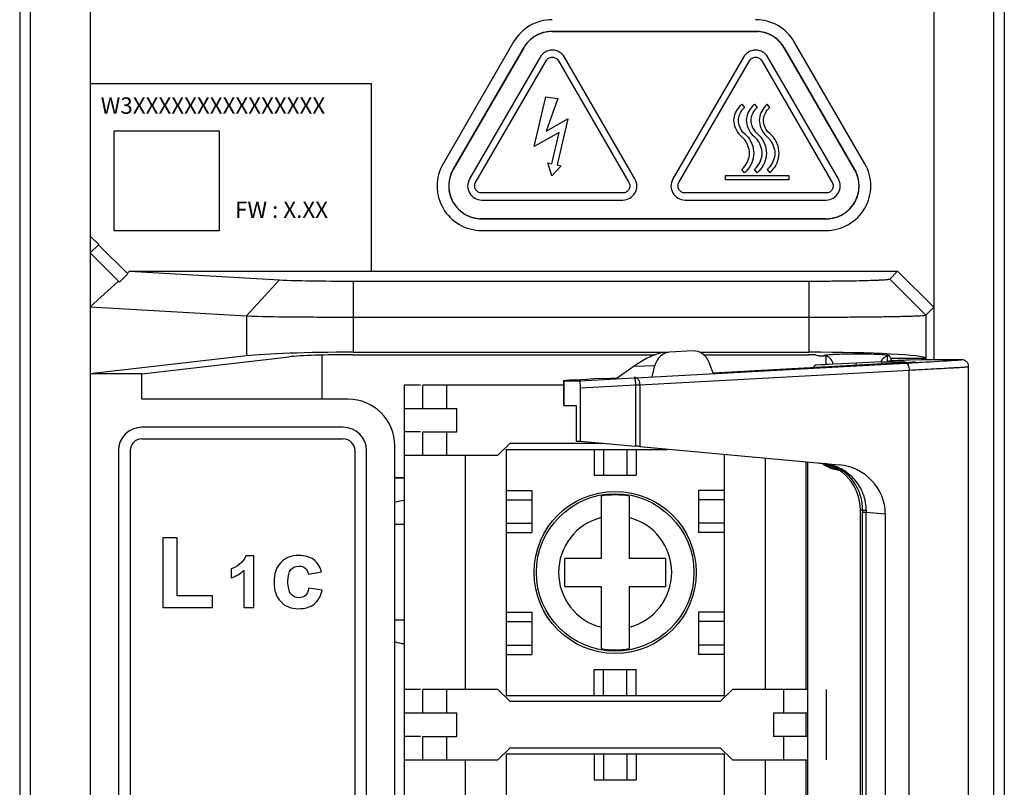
# Model space of a CAD drawing. Header units: millimetres. Extents: x 1898 to 2650, y -151 to 500.
# Tile 10 of 29: x 2035 to 2077, y 94 to 127. Entities that reach past the tile are written whole.
import ezdxf

# ---------------------------------------------------------------- set-up
doc = ezdxf.new("R2010")
doc.units = ezdxf.units.MM
doc.header["$LTSCALE"] = 23.1
doc.layers.get('0').update_dxf_attribs({"linetype": 'CONTINUOUS'})
doc.layers.add('0 @ 1', color=7, linetype='CONTINUOUS')
doc.styles.add('ARIAL', font='arial.ttf')
picture_1 = doc.add_image_def('image1.bmp', size_in_pixel=(42, 40))

msp = doc.modelspace()

# ---------------------------------------------------------------- linework, layer by layer
for p, q in [((2035.105, 155.49), (2035.105, -12.91)), ((2077.105, 155.49), (2077.105, -12.91)), ((2035.55, 128.743), (2035.55, -12.465)), ((2038.115, 128.677), (2038.115, -12.414)), ((2074.094, 128.677), (2074.094, 112.574)), ((2076.659, -12.465), (2076.659, 128.743)), ((2057.339, 126.505), (2057.342, 126.506)), ((2057.624, 126.576), (2057.627, 126.577)), ((2066.497, 126.59), (2057.82, 126.59)), ((2057.82, 126.59), (2066.497, 126.59)), ((2066.497, 126.59), (2066.592, 126.587)), ((2066.69, 126.577), (2066.694, 126.576)), ((2066.975, 126.506), (2066.978, 126.505)), ((2056.172, 126.14), (2053.164, 120.941)), ((2056.713, 126.05), (2056.715, 126.052)), ((2056.916, 126.26), (2056.919, 126.263)), ((2067.399, 126.263), (2067.401, 126.26)), ((2067.602, 126.052), (2067.605, 126.05)), ((2071.153, 120.941), (2068.146, 126.14)), ((2056.604, 125.89), (2053.597, 120.691)), ((2053.597, 120.691), (2056.604, 125.89)), ((2056.604, 125.89), (2056.655, 125.97)), ((2070.721, 120.691), (2067.713, 125.89)), ((2067.713, 125.89), (2070.721, 120.691)), ((2057.299, 125.49), (2054.292, 120.291)), ((2054.552, 120.141), (2057.56, 125.34)), ((2058.081, 125.34), (2061.091, 120.141)), ((2061.351, 120.291), (2058.342, 125.49)), ((2065.976, 125.49), (2062.966, 120.291)), ((2063.226, 120.141), (2066.236, 125.34)), ((2066.757, 125.34), (2069.765, 120.141)), ((2070.026, 120.291), (2067.018, 125.49)), ((2050.115, 124.348), (2038.115, 124.348)), ((2050.115, 116.348), (2050.115, 124.348)), ((2057.054, 121.67), (2057.544, 123.798)), ((2057.544, 123.798), (2058.065, 123.718)), ((2058.065, 123.718), (2057.566, 122.329)), ((2065.905, 123.478), (2066.018, 123.339)), ((2066.445, 123.478), (2066.558, 123.339)), ((2067.098, 123.339), (2066.984, 123.478)), ((2057.566, 122.329), (2058.487, 122.853)), ((2058.487, 122.853), (2058.035, 120.89)), ((2058.111, 122.272), (2057.054, 121.67)), ((2057.805, 120.942), (2058.111, 122.272)), ((2065.915, 122.329), (2066.018, 122.225)), ((2066.018, 122.225), (2066.173, 122.071)), ((2066.456, 122.329), (2066.558, 122.225)), ((2066.558, 122.225), (2066.712, 122.071)), ((2067.098, 122.225), (2066.995, 122.329)), ((2067.253, 122.071), (2067.098, 122.225)), ((2065.905, 122.087), (2065.775, 122.215)), ((2066.034, 121.958), (2065.905, 122.087)), ((2066.574, 121.958), (2066.445, 122.087)), ((2066.856, 122.215), (2066.984, 122.087)), ((2066.984, 122.087), (2067.113, 121.958)), ((2057.634, 120.982), (2057.805, 120.942)), ((2057.807, 120.421), (2057.634, 120.982)), ((2058.207, 120.85), (2057.807, 120.421)), ((2058.035, 120.89), (2058.207, 120.85)), ((2066.018, 120.556), (2065.905, 120.695)), ((2066.558, 120.556), (2066.445, 120.695)), ((2066.984, 120.695), (2067.098, 120.556)), ((2070.721, 120.691), (2070.765, 120.607)), ((2053.43, 120.233), (2053.431, 120.236)), ((2053.511, 120.514), (2053.512, 120.517)), ((2065.218, 120.439), (2067.917, 120.439)), ((2065.218, 120.259), (2065.218, 120.439)), ((2067.917, 120.259), (2065.218, 120.259)), ((2067.917, 120.439), (2067.917, 120.259)), ((2070.805, 120.517), (2070.807, 120.514)), ((2070.887, 120.236), (2070.887, 120.233)), ((2053.431, 119.745), (2053.43, 119.749)), ((2070.887, 119.749), (2070.887, 119.745)), ((2053.512, 119.464), (2053.511, 119.467)), ((2053.597, 119.29), (2053.552, 119.374)), ((2060.83, 119.691), (2054.813, 119.691)), ((2054.813, 119.391), (2060.83, 119.391)), ((2069.505, 119.691), (2063.487, 119.691)), ((2063.487, 119.391), (2069.505, 119.391)), ((2070.721, 119.29), (2070.67, 119.21)), ((2070.807, 119.467), (2070.805, 119.464)), ((2053.707, 119.128), (2053.705, 119.131)), ((2053.911, 118.918), (2053.909, 118.92)), ((2070.409, 118.92), (2070.406, 118.918)), ((2070.612, 119.131), (2070.61, 119.128)), ((2054.334, 118.674), (2054.331, 118.675)), ((2054.619, 118.604), (2054.616, 118.604)), ((2054.813, 118.59), (2054.717, 118.594)), ((2069.505, 118.59), (2054.813, 118.59)), ((2054.813, 118.59), (2069.505, 118.59)), ((2069.701, 118.604), (2069.698, 118.604)), ((2069.986, 118.675), (2069.983, 118.674)), ((2054.813, 118.09), (2069.505, 118.09)), ((2038.115, 117.848), (2038.474, 117.489)), ((2038.469, 117.484), (2038.115, 117.13)), ((2039.719, 116.234), (2038.469, 117.484)), ((2038.115, 117.13), (2039.365, 115.88)), ((2039.693, 116.26), (2039.79, 116.348)), ((2039.79, 116.348), (2072.555, 116.348)), ((2039.79, 116.348), (2046.18, 115.982)), ((2072.224, 116.018), (2072.555, 116.348)), ((2072.555, 116.348), (2074.094, 114.809)), ((2038.115, 114.825), (2039.322, 115.923)), ((2039.365, 115.88), (2039.719, 116.234)), ((2046.18, 115.982), (2044.78, 114.443)), ((2049.327, 115.929), (2049.327, 112.89)), ((2049.327, 115.929), (2068.765, 115.929)), ((2068.765, 115.929), (2068.765, 112.89)), ((2072.224, 116.018), (2073.763, 114.478)), ((2038.115, 114.825), (2044.78, 114.443)), ((2073.763, 114.478), (2074.094, 114.809)), ((2044.78, 114.443), (2044.78, 112.737)), ((2049.327, 114.39), (2068.765, 114.39)), ((2073.763, 114.478), (2073.763, 112.635)), ((2044.78, 112.737), (2038.115, 111.973)), ((2040.314, 111.973), (2046.599, 112.694)), ((2048.005, 110.89), (2048.005, 112.769)), ((2049.327, 112.89), (2062.778, 112.89)), ((2049.327, 112.785), (2062.21, 112.785)), ((2063.827, 112.945), (2062.823, 112.89)), ((2064.115, 112.89), (2068.765, 112.89)), ((2064.28, 112.785), (2068.765, 112.785)), ((2069.048, 112.785), (2069.168, 112.749)), ((2069.505, 112.368), (2069.505, 112.725)), ((2072.104, 112.739), (2072.104, 112.512)), ((2072.269, 112.623), (2072.204, 112.739)), ((2073.769, 112.623), (2072.269, 112.623)), ((2073.557, 112.574), (2073.053, 112.555)), ((2075.251, 112.574), (2073.557, 112.574)), ((2073.763, 112.635), (2073.769, 112.623)), ((2075.251, 112.574), (2075.266, 112.574)), ((2061.31, 112.29), (2060.596, 111.782)), ((2061.31, 112.29), (2062.2, 112.329)), ((2061.391, 111.8), (2072.888, 112.43)), ((2062.077, 111.848), (2062.2, 112.329)), ((2064.686, 111.991), (2064.51, 112.455)), ((2064.685, 112.019), (2071.668, 112.39)), ((2069.042, 112.346), (2068.946, 112.245)), ((2069.514, 112.365), (2069.042, 112.346)), ((2069.042, 112.346), (2069.045, 112.347)), ((2069.045, 112.347), (2069.453, 112.373)), ((2069.627, 112.371), (2069.514, 112.365)), ((2069.801, 112.379), (2069.627, 112.371)), ((2070.169, 112.398), (2069.801, 112.379)), ((2070.473, 112.413), (2070.169, 112.398)), ((2070.791, 112.43), (2070.473, 112.413)), ((2071.861, 112.485), (2070.791, 112.43)), ((2070.796, 112.343), (2070.791, 112.43)), ((2071.861, 112.485), (2071.868, 112.407)), ((2071.861, 112.485), (2072.888, 112.485)), ((2072.284, 112.52), (2072.169, 112.515)), ((2072.376, 112.524), (2072.284, 112.52)), ((2072.568, 112.533), (2072.376, 112.524)), ((2072.745, 112.542), (2072.568, 112.533)), ((2073.314, 112.485), (2073.321, 112.485)), ((2075.584, 3.707), (2075.584, 112.273)), ((2040.314, 111.973), (2038.115, 111.973)), ((2040.314, 110.89), (2040.314, 111.973)), ((2058.996, 111.673), (2061.32, 111.796)), ((2059.955, 111.769), (2060.595, 111.803)), ((2061.39, 111.817), (2061.32, 111.814)), ((2061.32, 111.796), (2061.391, 111.8)), ((2061.555, 111.5), (2073.052, 112.13)), ((2073.052, 3.85), (2073.052, 112.13)), ((2051.505, 111.49), (2051.505, 42.57)), ((2052.195, 111.49), (2051.505, 111.49)), ((2052.305, 110.49), (2052.305, 111.49)), ((2058.303, 111.49), (2052.305, 111.49)), ((2053.305, 111.49), (2053.305, 110.49)), ((2058.303, 111.673), (2058.303, 110.618)), ((2058.303, 111.673), (2058.31, 111.673)), ((2058.31, 111.673), (2058.31, 110.618)), ((2058.31, 111.673), (2058.996, 111.673)), ((2059.022, 111.372), (2061.378, 111.496)), ((2059.022, 109.09), (2059.022, 111.372)), ((2061.378, 111.496), (2061.555, 111.5)), ((2061.378, 111.496), (2061.378, 108.882)), ((2061.555, 111.5), (2061.555, 108.866)), ((2049.105, 110.89), (2040.314, 110.89)), ((2051.505, 110.49), (2053.755, 110.49)), ((2053.755, 109.49), (2053.755, 110.49)), ((2058.31, 110.618), (2058.303, 110.618)), ((2058.31, 110.618), (2058.847, 110.618)), ((2058.847, 110.618), (2058.847, 109.09)), ((2048.905, 109.69), (2040.315, 109.69)), ((2052.195, 109.49), (2051.505, 109.49)), ((2052.305, 108.49), (2052.305, 109.49)), ((2052.305, 109.49), (2053.755, 109.49)), ((2053.305, 109.49), (2053.305, 108.49)), ((2040.315, 109.19), (2048.905, 109.19)), ((2051.105, 61.19), (2051.105, 108.89)), ((2056.005, 108.99), (2055.505, 108.49)), ((2059.981, 108.99), (2056.005, 108.99)), ((2058.847, 109.09), (2059.022, 109.09)), ((2059.022, 109.09), (2061.378, 108.882)), ((2061.555, 108.866), (2070.059, 108.089)), ((2039.315, 108.69), (2039.315, 7.29)), ((2039.815, 108.69), (2039.815, 7.29)), ((2049.405, 108.69), (2049.405, 7.29)), ((2049.905, 61.19), (2049.905, 108.69)), ((2051.505, 108.49), (2055.505, 108.49)), ((2054.105, 108.49), (2054.105, 98.49)), ((2055.855, 108.74), (2055.855, 98.24)), ((2055.855, 108.74), (2062.743, 108.74)), ((2059.605, 108.74), (2059.605, 107.64)), ((2060.005, 108.74), (2060.005, 107.64)), ((2061.005, 108.74), (2061.005, 107.64)), ((2061.405, 108.74), (2061.405, 107.64)), ((2065.155, 108.52), (2065.155, 98.24)), ((2066.905, 108.36), (2066.905, 98.49)), ((2068.644, 108.2), (2068.644, 98.49)), ((2068.645, 108.2), (2068.645, 98.49)), ((2068.729, 48.99), (2068.729, 108.193)), ((2051.102, 107.547), (2051.502, 107.548)), ((2059.605, 107.64), (2061.405, 107.64)), ((2069.991, 107.872), (2070.034, 107.872)), ((2051.502, 107.512), (2051.102, 107.513)), ((2055.855, 106.99), (2056.955, 106.99)), ((2056.955, 106.99), (2056.955, 105.19)), ((2059.905, 106.744), (2059.905, 104.09)), ((2061.105, 106.744), (2061.105, 104.09)), ((2064.055, 106.99), (2064.055, 105.19)), ((2065.155, 106.99), (2064.055, 106.99)), ((2055.855, 106.59), (2056.955, 106.59)), ((2065.155, 106.59), (2064.055, 106.59)), ((2070.968, 9.825), (2070.968, 106.155)), ((2071.058, 106.155), (2070.968, 106.155)), ((2071.058, 9.918), (2071.058, 106.063)), ((2071.058, 106.063), (2071.188, 106.063)), ((2071.188, 106.063), (2071.217, 106.063)), ((2071.217, 9.918), (2071.217, 106.063)), ((2071.217, 106.063), (2072.029, 105.995)), ((2072.029, 105.995), (2072.029, 9.985)), ((2051.105, 105.557), (2051.505, 105.557)), ((2055.855, 105.59), (2056.955, 105.59)), ((2065.155, 105.59), (2064.055, 105.59)), ((2055.855, 105.19), (2056.955, 105.19)), ((2065.155, 105.19), (2064.055, 105.19)), ((2041.214, 104.966), (2041.214, 101.99)), ((2041.82, 104.966), (2041.214, 104.966)), ((2041.82, 102.496), (2041.82, 104.966)), ((2045.093, 104.199), (2044.751, 104.199)), ((2045.093, 101.99), (2045.093, 104.199)), ((2058.355, 102.89), (2058.355, 104.09)), ((2059.905, 104.09), (2058.355, 104.09)), ((2062.655, 104.09), (2061.105, 104.09)), ((2062.655, 104.09), (2062.655, 102.89)), ((2044.127, 103.642), (2044.127, 103.26)), ((2044.671, 103.579), (2044.671, 101.99)), ((2047.41, 103.419), (2047.977, 103.521)), ((2043.326, 102.496), (2041.82, 102.496)), ((2043.326, 101.99), (2043.326, 102.496)), ((2048.006, 102.727), (2047.441, 102.823)), ((2058.355, 102.89), (2059.905, 102.89)), ((2059.905, 102.89), (2059.905, 100.237)), ((2061.105, 102.89), (2061.105, 100.237)), ((2061.105, 102.89), (2062.655, 102.89)), ((2041.214, 101.99), (2043.326, 101.99)), ((2044.671, 101.99), (2045.093, 101.99)), ((2055.855, 101.79), (2056.955, 101.79)), ((2056.955, 101.79), (2056.955, 99.99)), ((2064.055, 101.79), (2064.055, 99.99)), ((2065.155, 101.79), (2064.055, 101.79)), ((2051.505, 101.457), (2051.105, 101.457)), ((2055.855, 101.39), (2056.955, 101.39)), ((2065.155, 101.39), (2064.055, 101.39)), ((2055.855, 100.39), (2056.955, 100.39)), ((2065.155, 100.39), (2064.055, 100.39)), ((2055.855, 99.99), (2056.955, 99.99)), ((2065.155, 99.99), (2064.055, 99.99)), ((2059.605, 98.24), (2059.605, 99.34)), ((2059.605, 99.34), (2061.405, 99.34)), ((2060.005, 98.24), (2060.005, 99.34)), ((2061.005, 98.24), (2061.005, 99.34)), ((2061.405, 98.24), (2061.405, 99.34)), ((2052.195, 98.49), (2051.505, 98.49)), ((2052.305, 97.49), (2052.305, 98.49)), ((2055.505, 98.49), (2052.305, 98.49)), ((2053.305, 98.49), (2053.305, 97.49)), ((2055.505, 98.49), (2056.005, 97.99)), ((2065.005, 97.99), (2065.505, 98.49)), ((2068.705, 98.49), (2065.505, 98.49)), ((2067.705, 97.49), (2067.705, 98.49)), ((2068.705, 98.49), (2068.705, 97.49)), ((2069.505, 98.49), (2069.505, 95.49)), ((2069.505, 98.49), (2069.505, 95.49)), ((2055.855, 98.24), (2065.155, 98.24)), ((2056.005, 97.99), (2065.005, 97.99)), ((2051.505, 97.49), (2053.755, 97.49)), ((2053.755, 96.49), (2053.755, 97.49)), ((2067.255, 97.49), (2067.255, 96.49)), ((2067.255, 97.49), (2068.705, 97.49)), ((2068.644, 97.49), (2068.644, 96.49)), ((2068.645, 97.49), (2068.645, 96.49)), ((2052.195, 96.49), (2051.505, 96.49)), ((2052.305, 95.49), (2052.305, 96.49)), ((2052.305, 96.49), (2053.755, 96.49)), ((2053.305, 96.49), (2053.305, 95.49)), ((2068.705, 96.49), (2067.255, 96.49)), ((2067.705, 95.49), (2067.705, 96.49)), ((2068.705, 96.49), (2068.705, 95.49)), ((2056.005, 95.99), (2055.505, 95.49)), ((2065.005, 95.99), (2056.005, 95.99)), ((2065.505, 95.49), (2065.005, 95.99)), ((2051.505, 95.49), (2055.505, 95.49)), ((2054.105, 95.49), (2054.105, 85.49)), ((2055.855, 95.74), (2055.855, 85.24)), ((2055.855, 95.74), (2065.155, 95.74)), ((2059.605, 95.74), (2059.605, 94.64)), ((2060.005, 95.74), (2060.005, 94.64)), ((2061.005, 95.74), (2061.005, 94.64)), ((2061.405, 95.74), (2061.405, 94.64)), ((2065.155, 95.74), (2065.155, 85.24)), ((2065.505, 95.49), (2068.705, 95.49)), ((2066.905, 95.49), (2066.905, 85.49)), ((2068.644, 95.49), (2068.644, 85.49)), ((2068.645, 95.49), (2068.645, 85.49)), ((2059.605, 94.64), (2061.405, 94.64))]:
    msp.add_line(p, q)
msp.add_lwpolyline([(2075.584, 112.273), (2075.583, 112.296), (2075.579, 112.332), (2075.57, 112.366), (2075.558, 112.397), (2075.542, 112.426), (2075.524, 112.453), (2075.504, 112.477), (2075.483, 112.498), (2075.46, 112.517), (2075.436, 112.532), (2075.413, 112.544), (2075.39, 112.554), (2075.368, 112.561), (2075.348, 112.566), (2075.333, 112.569), (2075.321, 112.571), (2075.311, 112.572), (2075.303, 112.573), (2075.297, 112.573), (2075.292, 112.574), (2075.288, 112.574), (2075.284, 112.574), (2075.28, 112.574), (2075.277, 112.574), (2075.273, 112.574), (2075.266, 112.574)])
for radius in [3.46, 3.361]:
    msp.add_circle((2060.505, 103.49), radius)
for centre, radius, start, end in [((2057.799, 125.221), 1.364, 117.9042, 122.0222), ((2057.811, 125.199), 1.389, 114.0054, 117.9017), ((2057.816, 125.186), 1.402, 113.7845, 114.0116), ((2057.821, 125.176), 1.413, 109.932, 113.7799), ((2057.827, 125.16), 1.431, 102.0985, 109.8068), ((2057.827, 125.161), 1.43, 101.8057, 102.0995), ((2057.825, 125.166), 1.424, 98.1471, 101.8081), ((2057.823, 125.185), 1.406, 94.1882, 98.0154), ((2057.822, 125.198), 1.392, 93.9844, 94.1826), ((2057.821, 125.215), 1.375, 90.0199, 93.9922), ((2066.495, 125.198), 1.393, 85.8189, 86.0146), ((2066.494, 125.184), 1.406, 81.9846, 85.8133), ((2066.492, 125.166), 1.425, 78.1925, 81.8544), ((2066.491, 125.16), 1.43, 77.9012, 78.1949), ((2066.491, 125.16), 1.431, 70.1943, 77.9024), ((2066.497, 125.176), 1.413, 66.2206, 70.0687), ((2066.501, 125.187), 1.402, 65.989, 66.216), ((2066.507, 125.199), 1.388, 62.0932, 65.9952), ((2066.518, 125.221), 1.363, 57.9622, 62.0907), ((2057.814, 125.187), 1.399, 141.93, 145.7431), ((2057.83, 125.175), 1.419, 138.1317, 141.7884), ((2057.834, 125.171), 1.425, 137.8354, 138.1344), ((2057.836, 125.169), 1.427, 130.1328, 137.8352), ((2057.826, 125.181), 1.412, 126.1457, 129.9953), ((2057.82, 125.189), 1.401, 125.9309, 126.1414), ((2057.812, 125.2), 1.388, 122.0246, 125.9369), ((2066.505, 125.2), 1.388, 54.063, 57.96), ((2066.498, 125.19), 1.401, 53.8577, 54.069), ((2066.491, 125.181), 1.412, 50.0039, 53.8533), ((2066.481, 125.169), 1.427, 42.1638, 49.8662), ((2066.483, 125.171), 1.425, 41.865, 42.1637), ((2066.488, 125.175), 1.419, 38.2102, 41.8677), ((2066.503, 125.187), 1.399, 34.2553, 38.0698), ((2057.802, 125.195), 1.385, 145.7489, 145.9797), ((2066.515, 125.195), 1.385, 34.0214, 34.2494), ((2066.529, 125.205), 1.368, 30.0658, 34.0294), ((2054.806, 119.994), 1.396, 154.1439, 157.9806), ((2054.794, 120), 1.383, 153.9315, 154.1382), ((2054.779, 120.007), 1.366, 149.9557, 153.9395), ((2069.523, 119.999), 1.383, 25.8635, 26.0678), ((2069.511, 119.994), 1.397, 22.0201, 25.8577), ((2054.79, 119.99), 1.381, 174.0196, 177.9277), ((2054.803, 119.989), 1.394, 173.8056, 174.0257), ((2054.814, 119.987), 1.405, 169.9401, 173.801), ((2054.831, 119.984), 1.422, 162.0792, 169.8073), ((2054.829, 119.985), 1.421, 161.783, 162.08), ((2054.824, 119.987), 1.415, 158.1134, 161.7855), ((2069.493, 119.986), 1.416, 18.2154, 21.8877), ((2069.488, 119.985), 1.421, 17.9215, 18.2179), ((2069.486, 119.984), 1.423, 10.1936, 17.9223), ((2069.503, 119.987), 1.406, 6.2012, 10.0619), ((2069.514, 119.989), 1.394, 5.9748, 6.1966), ((2069.528, 119.99), 1.381, 2.0615, 5.9811), ((2054.764, 119.991), 1.356, 177.9301, 182.0697), ((2054.789, 119.992), 1.381, 182.0722, 185.9915), ((2054.803, 119.993), 1.394, 185.9853, 186.2075), ((2054.814, 119.994), 1.406, 186.2121, 190.0728), ((2054.831, 119.998), 1.423, 190.2041, 197.933), ((2069.486, 119.997), 1.423, 342.0685, 349.7968), ((2069.503, 119.994), 1.405, 349.9291, 353.79), ((2069.528, 119.992), 1.381, 354.0091, 357.9172), ((2069.514, 119.993), 1.394, 353.7946, 354.0153), ((2069.553, 119.991), 1.356, 357.9196, 2.0589), ((2054.83, 119.997), 1.422, 197.9321, 198.2284), ((2054.825, 119.995), 1.416, 198.2259, 201.8984), ((2054.807, 119.988), 1.397, 202.0303, 205.8685), ((2054.795, 119.982), 1.383, 205.8742, 206.0773), ((2054.78, 119.976), 1.368, 210.0814, 214.0451), ((2069.538, 119.974), 1.366, 329.9458, 333.9299), ((2069.523, 119.982), 1.383, 333.9219, 334.1274), ((2069.511, 119.988), 1.397, 334.1331, 337.9704), ((2069.493, 119.995), 1.416, 338.1028, 341.7751), ((2069.488, 119.997), 1.421, 341.7725, 342.0693), ((2054.795, 119.986), 1.385, 214.0371, 214.2641), ((2054.806, 119.994), 1.399, 214.2699, 218.0847), ((2054.822, 120.006), 1.419, 218.2248, 221.8822), ((2054.827, 120.01), 1.425, 221.8795, 222.178), ((2054.828, 120.011), 1.427, 222.1781, 229.88), ((2054.818, 119.999), 1.412, 230.0175, 233.8666), ((2069.499, 120), 1.412, 306.1324, 309.9816), ((2069.489, 120.011), 1.427, 310.119, 317.8209), ((2069.491, 120.01), 1.425, 317.8211, 318.1199), ((2069.495, 120.006), 1.419, 318.1172, 321.7739), ((2069.511, 119.993), 1.399, 321.9151, 325.7284), ((2069.523, 119.985), 1.385, 325.7343, 325.964), ((2054.812, 119.991), 1.401, 233.871, 234.0829), ((2054.804, 119.98), 1.388, 234.0769, 237.9735), ((2054.791, 119.959), 1.363, 237.9757, 242.1036), ((2054.803, 119.981), 1.388, 242.1061, 246.0083), ((2054.809, 119.994), 1.402, 246.0021, 246.2287), ((2054.813, 120.004), 1.413, 246.2333, 250.0811), ((2054.819, 120.021), 1.431, 250.2072, 257.9145), ((2054.819, 120.02), 1.43, 257.9133, 258.2071), ((2054.818, 120.014), 1.425, 258.2047, 261.8664), ((2054.815, 119.996), 1.406, 261.9964, 265.8249), ((2054.814, 119.983), 1.393, 265.8305, 266.0263), ((2069.504, 119.966), 1.375, 270.0084, 273.9805), ((2069.503, 119.982), 1.392, 273.9727, 274.171), ((2069.502, 119.996), 1.406, 274.1766, 278.0036), ((2069.5, 120.014), 1.424, 278.1351, 281.796), ((2069.499, 120.02), 1.43, 281.7935, 282.0874), ((2069.498, 120.021), 1.431, 282.0864, 289.7939), ((2069.504, 120.004), 1.413, 289.9195, 293.7673), ((2069.509, 119.994), 1.402, 293.7718, 293.9985), ((2069.514, 119.982), 1.389, 293.9923, 297.8881), ((2069.526, 119.959), 1.363, 297.8906, 302.0089), ((2069.513, 119.98), 1.388, 302.0113, 305.923), ((2069.505, 119.991), 1.401, 305.917, 306.1281), ((2069.399, 112.33), 0.41, 51.9818, 60.1469), ((2072.207, 112.337), 0.402, 142.2831, 156.2569), ((2072.211, 112.29), 0.448, 89.9834, 97.0157), ((2078.775, -19.268), 131.948, 92.48542, 92.61931), ((2059.279, 111.388), 2.101, 2.9692, 4.3927), ((2060.959, 111.475), 0.596, 2.3915, 7.4791), ((2049.105, 108.89), 2, 0, 90), ((2040.315, 108.69), 1, 90, 180), ((2048.905, 108.69), 1, 0, 90), ((2040.315, 108.69), 0.5, 90, 180), ((2048.905, 108.69), 0.5, 0, 90), ((2070.225, 109.359), 1.504, 235.0698, 238.769), ((2069.18, 106.362), 1.794, 68.7073, 81.6439), ((2070.236, 109.377), 1.524, 238.7686, 243.2258), ((2070.302, 109.332), 1.481, 236.1923, 239.9237), ((2070.248, 109.404), 1.554, 243.2953, 256.2331), ((2070.311, 109.351), 1.502, 239.9689, 253.2366), ((2069.166, 106.328), 1.831, 57.7142, 68.6654), ((2070.307, 109.334), 1.486, 253.2308, 259.1233), ((2070.256, 109.434), 1.585, 256.2013, 260.3719), ((2060.505, 103.49), 3.309, 79.5515, 100.4485), ((2051.505, 105.557), 1, 90, 113.5957), ((2068.944, 106.165), 2.114, 359.7368, 4.0199), ((2069.261, 106.138), 1.955, 0.1377, 4.7726), ((2093.3, 106.063), 22.242, 179.762, 180.0002), ((2071.332, 110.089), 3.947, 267.918, 268.3314), ((2081.867, 106.166), 10.65, 180.124, 180.5569), ((2060.505, 103.49), 2.415, 104.3868, 255.6173), ((2060.505, 103.49), 2.415, 284.3868, 75.6132), ((2051.505, 101.457), 1, 246.4043, 270), ((2060.505, 103.49), 3.309, 259.5515, 280.4485)]:
    msp.add_arc(centre, radius, start, end)
for centre, major_axis, ratio, start_param, end_param in [((2049.327, 112.628), (5, 0), 0.052408, 1.570796, 2.712815), ((2049.327, 112.628), (3, 0), 0.052408, 1.570796, 2.712815), ((2061.637, 112.037), (1.16, 0.778), 0.281826, 0.442903, 1.664633), ((2062.868, 112.091), (-0.049, 0.799), 0.870057, 6.277008, 7.498739), ((2063.872, 112.146), (-0.049, 0.799), 0.870057, -1.227908, -0.006177), ((2068.765, 112.628), (5, 0), 0.052408, 6.309365, 7.853982), ((2068.765, 112.628), (3, 0), 0.052408, 1.476211, 1.570796), ((2072.266, 110.625), (0, 2), 0.026186, -0.322659, -0.05236), ((2073.767, 110.625), (0, 2), 0.026186, -0.222362, -0.05236), ((2071.321, 112.381), (2, 0.104), 0.004555, -1.396501, -0.000238), ((2060.303, 111.778), (2, 0.104), 0.004555, 8.028277, 9.42454), ((2058.996, 111.373), (0, 0.3), 0.087155, -1.573556, -0.000021), ((2061.308, 108.885), (0.5, -0.044), 0.007568, 1.055411, 1.43183), ((2069.055, 106.155), (0, 2), 0.956352, 4.712389, 6.195919), ((2069.961, 106.09), (1.831, -1.015), 0.945947, 0.483087, 2.00676), ((2068.89, 108.108), (3, -0.527), 0.014908, -1.192583, -1.171503)]:
    msp.add_ellipse(centre, major_axis=major_axis, ratio=ratio, start_param=start_param, end_param=end_param)
for points, knots in [([(2057.82, 127.09), (2057.489, 127.09), (2056.825, 126.913), (2056.338, 126.427), (2056.172, 126.14)], [0, 0, 0, 0, 0.500253, 1, 1, 1, 1]), ([(2068.146, 126.14), (2067.979, 126.427), (2067.493, 126.913), (2066.828, 127.09), (2066.497, 127.09)], [0, 0, 0, 0, 0.499726, 1, 1, 1, 1]), ([(2057.82, 126.59), (2057.578, 126.59), (2057.085, 126.46), (2056.726, 126.099), (2056.604, 125.89)], [0, 0, 0, 0, 0.500253, 1, 1, 1, 1]), ([(2067.713, 125.89), (2067.592, 126.099), (2067.232, 126.461), (2066.739, 126.59), (2066.497, 126.59)], [0, 0, 0, 0, 0.499726, 1, 1, 1, 1]), ([(2057.821, 125.79), (2057.707, 125.786), (2057.506, 125.733), (2057.359, 125.586), (2057.299, 125.49)], [0, 0, 0, 0, 0.500331, 1, 1, 1, 1]), ([(2058.342, 125.49), (2058.282, 125.586), (2058.135, 125.733), (2057.934, 125.786), (2057.821, 125.79)], [0, 0, 0, 0, 0.49981, 1, 1, 1, 1]), ([(2066.497, 125.79), (2066.383, 125.786), (2066.183, 125.733), (2066.036, 125.586), (2065.976, 125.49)], [0, 0, 0, 0, 0.500251, 1, 1, 1, 1]), ([(2067.018, 125.49), (2066.958, 125.586), (2066.811, 125.733), (2066.61, 125.786), (2066.497, 125.79)], [0, 0, 0, 0, 0.49977, 1, 1, 1, 1]), ([(2057.56, 125.34), (2057.59, 125.388), (2057.663, 125.461), (2057.764, 125.488), (2057.821, 125.49)], [0, 0, 0, 0, 0.499843, 1, 1, 1, 1]), ([(2057.821, 125.49), (2057.877, 125.488), (2057.978, 125.461), (2058.051, 125.388), (2058.081, 125.34)], [0, 0, 0, 0, 0.500193, 1, 1, 1, 1]), ([(2066.236, 125.34), (2066.266, 125.388), (2066.34, 125.461), (2066.44, 125.488), (2066.497, 125.49)], [0, 0, 0, 0, 0.499908, 1, 1, 1, 1]), ([(2066.497, 125.49), (2066.554, 125.488), (2066.654, 125.461), (2066.727, 125.388), (2066.757, 125.34)], [0, 0, 0, 0, 0.500157, 1, 1, 1, 1]), ([(2065.775, 122.215), (2065.622, 122.443), (2065.49, 122.882), (2065.708, 123.286), (2065.905, 123.478)], [0, 0, 0, 0, 0.499898, 1, 1, 1, 1]), ([(2066.018, 123.339), (2065.861, 123.185), (2065.687, 122.862), (2065.793, 122.511), (2065.915, 122.329)], [0, 0, 0, 0, 0.500045, 1, 1, 1, 1]), ([(2066.315, 122.215), (2066.162, 122.443), (2066.03, 122.882), (2066.248, 123.286), (2066.445, 123.478)], [0, 0, 0, 0, 0.499924, 1, 1, 1, 1]), ([(2066.558, 123.339), (2066.401, 123.185), (2066.227, 122.862), (2066.333, 122.511), (2066.456, 122.329)], [0, 0, 0, 0, 0.500005, 1, 1, 1, 1]), ([(2066.984, 123.478), (2066.788, 123.285), (2066.57, 122.882), (2066.702, 122.443), (2066.856, 122.215)], [0, 0, 0, 0, 0.499917, 1, 1, 1, 1]), ([(2066.995, 122.329), (2066.873, 122.511), (2066.767, 122.862), (2066.941, 123.185), (2067.098, 123.339)], [0, 0, 0, 0, 0.500099, 1, 1, 1, 1]), ([(2065.905, 120.695), (2066.101, 120.888), (2066.319, 121.291), (2066.187, 121.73), (2066.034, 121.958)], [0, 0, 0, 0, 0.499967, 1, 1, 1, 1]), ([(2066.173, 122.071), (2066.266, 121.961), (2066.398, 121.706), (2066.437, 121.279), (2066.312, 120.869), (2066.131, 120.646), (2066.018, 120.556)], [0, 0, 0, 0, 0.254257, 0.499716, 0.745334, 1, 1, 1, 1]), ([(2066.445, 120.695), (2066.641, 120.888), (2066.858, 121.291), (2066.727, 121.73), (2066.574, 121.958)], [0, 0, 0, 0, 0.500026, 1, 1, 1, 1]), ([(2066.712, 122.071), (2066.805, 121.961), (2066.937, 121.706), (2066.977, 121.279), (2066.852, 120.869), (2066.671, 120.646), (2066.558, 120.556)], [0, 0, 0, 0, 0.254362, 0.499824, 0.7454, 1, 1, 1, 1]), ([(2067.113, 121.958), (2067.266, 121.73), (2067.399, 121.291), (2067.181, 120.888), (2066.984, 120.695)], [0, 0, 0, 0, 0.499971, 1, 1, 1, 1]), ([(2067.098, 120.556), (2067.211, 120.646), (2067.392, 120.869), (2067.517, 121.279), (2067.477, 121.706), (2067.345, 121.961), (2067.253, 122.071)], [0, 0, 0, 0, 0.254699, 0.500332, 0.74576, 1, 1, 1, 1]), ([(2053.164, 120.941), (2052.998, 120.655), (2052.819, 119.991), (2052.998, 119.327), (2053.164, 119.04)], [0, 0, 0, 0, 0.499971, 1, 1, 1, 1]), ([(2053.597, 120.691), (2053.476, 120.482), (2053.342, 119.991), (2053.476, 119.5), (2053.597, 119.29)], [0, 0, 0, 0, 0.499982, 1, 1, 1, 1]), ([(2070.721, 119.29), (2070.842, 119.5), (2070.976, 119.991), (2070.842, 120.482), (2070.721, 120.691)], [0, 0, 0, 0, 0.500009, 1, 1, 1, 1]), ([(2071.153, 119.04), (2071.319, 119.327), (2071.498, 119.991), (2071.319, 120.655), (2071.153, 120.941)], [0, 0, 0, 0, 0.500021, 1, 1, 1, 1]), ([(2054.292, 120.291), (2054.238, 120.191), (2054.184, 119.991), (2054.238, 119.791), (2054.292, 119.691)], [0, 0, 0, 0, 0.499979, 1, 1, 1, 1]), ([(2054.552, 119.841), (2054.525, 119.891), (2054.499, 119.991), (2054.525, 120.091), (2054.552, 120.141)], [0, 0, 0, 0, 0.499925, 1, 1, 1, 1]), ([(2061.091, 120.141), (2061.118, 120.091), (2061.145, 119.991), (2061.118, 119.891), (2061.091, 119.841)], [0, 0, 0, 0, 0.500042, 1, 1, 1, 1]), ([(2061.352, 119.691), (2061.405, 119.791), (2061.459, 119.991), (2061.405, 120.191), (2061.351, 120.291)], [0, 0, 0, 0, 0.499921, 1, 1, 1, 1]), ([(2062.966, 120.291), (2062.912, 120.191), (2062.858, 119.991), (2062.912, 119.791), (2062.966, 119.691)], [0, 0, 0, 0, 0.500079, 1, 1, 1, 1]), ([(2063.226, 119.841), (2063.199, 119.891), (2063.173, 119.991), (2063.199, 120.091), (2063.226, 120.141)], [0, 0, 0, 0, 0.5, 1, 1, 1, 1]), ([(2069.765, 120.141), (2069.792, 120.091), (2069.819, 119.991), (2069.792, 119.891), (2069.765, 119.841)], [0, 0, 0, 0, 0.500117, 1, 1, 1, 1]), ([(2070.026, 119.691), (2070.079, 119.791), (2070.133, 119.991), (2070.079, 120.191), (2070.026, 120.291)], [0, 0, 0, 0, 0.5, 1, 1, 1, 1]), ([(2054.813, 119.691), (2054.756, 119.692), (2054.656, 119.719), (2054.582, 119.793), (2054.552, 119.841)], [0, 0, 0, 0, 0.500193, 1, 1, 1, 1]), ([(2061.091, 119.841), (2061.061, 119.793), (2060.988, 119.719), (2060.887, 119.692), (2060.83, 119.691)], [0, 0, 0, 0, 0.499807, 1, 1, 1, 1]), ([(2063.487, 119.691), (2063.43, 119.692), (2063.33, 119.719), (2063.256, 119.793), (2063.226, 119.841)], [0, 0, 0, 0, 0.500193, 1, 1, 1, 1]), ([(2069.765, 119.841), (2069.735, 119.793), (2069.662, 119.719), (2069.561, 119.692), (2069.505, 119.691)], [0, 0, 0, 0, 0.499908, 1, 1, 1, 1]), ([(2053.597, 119.29), (2053.718, 119.081), (2054.078, 118.72), (2054.571, 118.59), (2054.813, 118.59)], [0, 0, 0, 0, 0.49972, 1, 1, 1, 1]), ([(2054.292, 119.691), (2054.352, 119.594), (2054.499, 119.448), (2054.699, 119.394), (2054.813, 119.391)], [0, 0, 0, 0, 0.499749, 1, 1, 1, 1]), ([(2060.83, 119.391), (2060.944, 119.394), (2061.145, 119.448), (2061.291, 119.594), (2061.352, 119.691)], [0, 0, 0, 0, 0.500183, 1, 1, 1, 1]), ([(2062.966, 119.691), (2063.026, 119.594), (2063.173, 119.448), (2063.373, 119.394), (2063.487, 119.391)], [0, 0, 0, 0, 0.499756, 1, 1, 1, 1]), ([(2069.505, 119.391), (2069.618, 119.394), (2069.819, 119.448), (2069.966, 119.594), (2070.026, 119.691)], [0, 0, 0, 0, 0.500201, 1, 1, 1, 1]), ([(2069.505, 118.59), (2069.747, 118.59), (2070.24, 118.72), (2070.599, 119.081), (2070.721, 119.29)], [0, 0, 0, 0, 0.500259, 1, 1, 1, 1]), ([(2053.164, 119.04), (2053.33, 118.753), (2053.817, 118.267), (2054.481, 118.09), (2054.813, 118.09)], [0, 0, 0, 0, 0.499731, 1, 1, 1, 1]), ([(2069.505, 118.09), (2069.836, 118.09), (2070.5, 118.267), (2070.987, 118.753), (2071.153, 119.04)], [0, 0, 0, 0, 0.500248, 1, 1, 1, 1]), ([(2046.18, 115.982), (2046.605, 115.958), (2047.655, 115.938), (2048.704, 115.929), (2049.327, 115.929)], [0, 0, 0, 0, 0.406002, 1, 1, 1, 1]), ([(2068.765, 115.929), (2068.986, 115.929), (2069.421, 115.931), (2070.052, 115.935), (2070.636, 115.943), (2071.15, 115.954), (2071.526, 115.965), (2071.778, 115.975), (2071.926, 115.983), (2072.044, 115.991), (2072.133, 115.998), (2072.187, 116.008), (2072.218, 116.012), (2072.224, 116.018)], [0, 0, 0, 0, 0.191754, 0.37651, 0.547144, 0.697504, 0.821945, 0.872962, 0.915846, 0.950242, 0.975821, 0.992399, 1, 1, 1, 1]), ([(2044.78, 114.443), (2045.395, 114.419), (2046.911, 114.399), (2048.427, 114.39), (2049.327, 114.39)], [0, 0, 0, 0, 0.405948, 1, 1, 1, 1]), ([(2068.765, 114.39), (2069.085, 114.39), (2069.713, 114.391), (2070.625, 114.396), (2071.469, 114.404), (2072.211, 114.414), (2072.754, 114.426), (2073.118, 114.436), (2073.332, 114.443), (2073.503, 114.452), (2073.631, 114.458), (2073.711, 114.469), (2073.753, 114.471), (2073.763, 114.478)], [0, 0, 0, 0, 0.191856, 0.376708, 0.547425, 0.697848, 0.822324, 0.873346, 0.916222, 0.950593, 0.976126, 0.992615, 1, 1, 1, 1]), ([(2069.168, 112.749), (2069.177, 112.746), (2069.205, 112.744), (2069.283, 112.739), (2069.353, 112.738), (2069.405, 112.738)], [0, 0, 0, 0, 0.121472, 0.346831, 1, 1, 1, 1]), ([(2069.804, 112.788), (2069.748, 112.785), (2069.651, 112.779), (2069.528, 112.768), (2069.451, 112.757), (2069.417, 112.747), (2069.406, 112.742), (2069.405, 112.738)], [0, 0, 0, 0, 0.413108, 0.722924, 0.919184, 0.973296, 1, 1, 1, 1]), ([(2071.806, 112.788), (2071.473, 112.806), (2070.805, 112.815), (2070.137, 112.806), (2069.804, 112.788)], [0, 0, 0, 0, 0.499926, 1, 1, 1, 1]), ([(2072.17, 112.753), (2072.125, 112.764), (2072.003, 112.776), (2071.882, 112.784), (2071.806, 112.788)], [0, 0, 0, 0, 0.375959, 1, 1, 1, 1]), ([(2072.204, 112.739), (2072.203, 112.743), (2072.189, 112.748), (2072.178, 112.752), (2072.17, 112.753)], [0, 0, 0, 0, 0.323188, 1, 1, 1, 1]), ([(2075.022, 112.553), (2075.046, 112.555), (2075.09, 112.558), (2075.154, 112.562), (2075.214, 112.567), (2075.244, 112.568), (2075.277, 112.574), (2075.257, 112.574), (2075.251, 112.574)], [0, 0, 0, 0, 0.270568, 0.495716, 0.746941, 0.893089, 0.933472, 1, 1, 1, 1]), ([(2072.888, 112.43), (2073.122, 112.443), (2073.833, 112.482), (2074.545, 112.522), (2075.022, 112.553)], [0, 0, 0, 0, 0.32909, 1, 1, 1, 1]), ([(2072.888, 112.43), (2072.934, 112.432), (2073.003, 112.354), (2073.039, 112.244), (2073.05, 112.169), (2073.052, 112.13)], [0, 0, 0, 0, 0.385768, 0.675923, 1, 1, 1, 1]), ([(2073.052, 112.13), (2073.235, 112.14), (2073.584, 112.158), (2074.079, 112.184), (2074.513, 112.207), (2074.834, 112.225), (2075.055, 112.237), (2075.191, 112.245), (2075.308, 112.253), (2075.404, 112.259), (2075.48, 112.264), (2075.53, 112.267), (2075.558, 112.27), (2075.572, 112.271), (2075.579, 112.273), (2075.584, 112.272), (2075.584, 112.273)], [0, 0, 0, 0, 0.217051, 0.413521, 0.585985, 0.731421, 0.793185, 0.84728, 0.893465, 0.931542, 0.961345, 0.982742, 0.990258, 0.995638, 0.998879, 1, 1, 1, 1]), ([(2061.32, 111.796), (2061.328, 111.796), (2061.341, 111.765), (2061.353, 111.72), (2061.366, 111.64), (2061.372, 111.581), (2061.374, 111.548)], [0, 0, 0, 0, 0.091368, 0.301562, 0.616085, 1, 1, 1, 1]), ([(2061.391, 111.8), (2061.431, 111.802), (2061.493, 111.742), (2061.532, 111.649), (2061.546, 111.586), (2061.55, 111.553)], [0, 0, 0, 0, 0.388216, 0.672626, 1, 1, 1, 1]), ([(2071.21, 106.301), (2071.19, 106.543), (2071.061, 107.013), (2070.644, 107.587), (2070.088, 107.977), (2069.662, 108.106), (2069.449, 108.136)], [0, 0, 0, 0, 0.266314, 0.520679, 0.763717, 1, 1, 1, 1]), ([(2071.053, 106.313), (2071.03, 106.637), (2070.841, 107.255), (2070.392, 107.718), (2070.143, 107.876)], [0, 0, 0, 0, 0.524675, 1, 1, 1, 1]), ([(2071.058, 106.155), (2071.07, 106.149), (2071.116, 106.15), (2071.158, 106.145), (2071.188, 106.144)], [0, 0, 0, 0, 0.309848, 1, 1, 1, 1])]:
    msp.add_open_spline(points, degree=3, knots=knots)
for points in [[(2066.445, 122.087), (2066.398, 122.125), (2066.355, 122.169), (2066.315, 122.215)], [(2069.603, 112.685), (2069.546, 112.718), (2069.48, 112.738), (2069.414, 112.738)], [(2069.802, 112.382), (2069.791, 112.484), (2069.733, 112.589), (2069.652, 112.653)], [(2071.888, 112.583), (2071.921, 112.625), (2071.962, 112.66), (2072.007, 112.686)], [(2072.007, 112.686), (2072.053, 112.712), (2072.104, 112.728), (2072.156, 112.735)], [(2044.751, 104.199), (2044.703, 104.064), (2044.614, 103.947), (2044.485, 103.847)], [(2047.009, 104.213), (2046.686, 104.213), (2046.428, 104.112), (2046.239, 103.912)], [(2047.64, 104.041), (2047.484, 104.155), (2047.273, 104.213), (2047.009, 104.213)], [(2044.485, 103.847), (2044.356, 103.746), (2044.236, 103.678), (2044.127, 103.642)], [(2046.239, 103.912), (2046.049, 103.711), (2045.955, 103.433), (2045.955, 103.075)], [(2046.674, 103.611), (2046.76, 103.709), (2046.874, 103.76), (2047.017, 103.76)], [(2047.017, 103.76), (2047.124, 103.76), (2047.212, 103.732), (2047.279, 103.674)], [(2047.977, 103.521), (2047.908, 103.754), (2047.795, 103.926), (2047.64, 104.041)], [(2044.127, 103.26), (2044.335, 103.329), (2044.517, 103.435), (2044.671, 103.579)], [(2046.547, 103.116), (2046.547, 103.347), (2046.588, 103.513), (2046.674, 103.611)], [(2047.279, 103.674), (2047.347, 103.617), (2047.39, 103.531), (2047.41, 103.419)], [(2045.955, 103.075), (2045.955, 102.719), (2046.049, 102.442), (2046.238, 102.242)], [(2046.676, 102.569), (2046.59, 102.676), (2046.547, 102.858), (2046.547, 103.116)], [(2047.026, 102.41), (2046.878, 102.41), (2046.762, 102.463), (2046.676, 102.569)], [(2047.294, 102.502), (2047.224, 102.44), (2047.134, 102.41), (2047.026, 102.41)], [(2047.441, 102.823), (2047.412, 102.672), (2047.363, 102.563), (2047.294, 102.502)], [(2047.668, 102.139), (2047.834, 102.271), (2047.946, 102.467), (2048.006, 102.727)], [(2046.238, 102.242), (2046.426, 102.041), (2046.68, 101.941), (2046.999, 101.941)], [(2046.999, 101.941), (2047.277, 101.941), (2047.5, 102.007), (2047.668, 102.139)]]:
    msp.add_open_spline(points, degree=3)

# ---------------------------------------------------------------- texts
at = {"layer": '0 @ 1', "char_height": 0.7, "attachment_point": 1, "style": 'ARIAL'}
for s, insert in [('W3XXXXXXXXXXXXXXX', (2038.56, 123.772)), ('FW : X.XX', (2044.291, 119.327))]:
    msp.add_mtext_dynamic_manual_height_columns(s, width=40.68828, gutter_width=12.5, heights=[0], dxfattribs=dict(at, insert=insert))

# ---------------------------------------------------------------- pictures from other files: only their frames are drawn
image = msp.add_image(picture_1, insert=(2039.13, 118.07), size_in_units=(4.482, 4.269))
image.dxf.flags = 7

doc.saveas('drawing.dxf')
